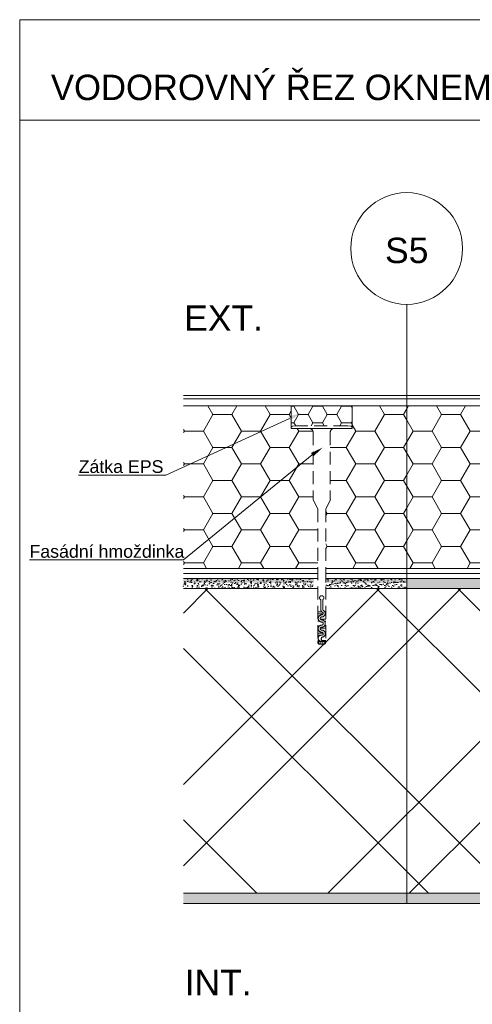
# Model space of a CAD drawing. Header units: millimetres. Extents: x -330321 to -319702, y -17713 to -4070.
# Tile 13 of 22: x -320762 to -320317, y -11439 to -10469. Entities that reach past the tile are written whole.
import ezdxf

# ---------------------------------------------------------------- set-up
doc = ezdxf.new("R2010")
doc.units = ezdxf.units.MM
doc.header["$MEASUREMENT"] = 0
doc.linetypes.add('DASHED', pattern=[19.05, 12.7, -6.35])
doc.styles.add('GENEROVANÝ_STYL_2', font='txt')
doc.linetypes.add('FENCELINE1', pattern='A,0,[1,Detail č.4 ŘEZ OKNEM - VODOROVNÝ1.Shx,S=0.31246,R=0,X=0,Y=0],-39.37,0', length=39.37)
doc.linetypes.add('LEPENÍ', pattern='A,0,[2,Detail č.4 ŘEZ OKNEM - VODOROVNÝ1.Shx,S=0.060476,R=0,X=0,Y=0],-7.62,0', length=7.62)
pattern_1 = [(37.5, (-469033.5807, -34954.966), (-0.1574834, 4.81705942), [0, -3.8, 0, -4.25, 0, -4.0625]), (7.5, (-469033.581, -34954.966), (4.42444176, 7.05536516), [0, -2.05, 0, -3.425, 0, -1.3125]), (327.5, (-469036.6557, -34954.966), (7.78535465, 0.01414763), [0, -1.25, 0, -4.5, 0, -5.875]), (317.5, (-469036.656, -34954.966), (7.5153165, 2.1941889), [0, -0.625, 0, -2.95, 0, -3.375])]
pattern_2 = [(0, (-469128.251, -34954.966), (28.125, 16.2379762), [18.75, -37.5]), (120, (-469128.251, -34954.966), (-28.125, 16.2379764), [18.75, -37.5]), (60, (-469128.251, -34954.966), (6e-08, 32.4759526), [0, -37.5, 18.75, 0, 0, 0])]

msp = doc.modelspace()

# ---------------------------------------------------------------- hatches: boundary and pattern name
at = {"linetype": 'Continuous', "lineweight": 20, "true_color": 0xff6600}
h = msp.add_hatch(dxfattribs=at)
h.set_pattern_fill('EPS_0001', color=30, style=0, pattern_type=2)
h.set_pattern_definition(pattern_2)
h.paths.add_polyline_path([(-320494.95, -10849.27), (-320600.94, -10849.27), (-320600.94, -11009.27), (-320468.91, -11009.27), (-320468.91, -10950.98), (-320473.39, -10941.4), (-320473.39, -10875.41, 0.407963), (-320477.32, -10871.4), (-320494.95, -10871.4)])
h = msp.add_hatch(dxfattribs=at)
h.set_pattern_fill('EPS_0001', color=30, style=0, pattern_type=2)
h.set_pattern_definition([(0, (-469128.251, -34954.966), (14.0625, 8.11898813), [9.375, -18.75]), (120, (-469128.251, -34954.966), (-14.06249997, 8.1189882), [9.375, -18.75]), (60, (-469128.251, -34954.966), (3e-08, 16.2379763), [0, -18.75, 9.375, 0, 0, 0])])
h.paths.add_polyline_path([(-320494.95, -10870.4, -0.414194), (-320493.95, -10869.4), (-320490.56, -10868.98, -0.031099), (-320489.32, -10868.9), (-320440.57, -10868.9, -0.031099), (-320439.33, -10868.98), (-320435.95, -10869.4, -0.414214), (-320434.95, -10870.4), (-320434.95, -10849.27), (-320494.95, -10849.27)])
h = msp.add_hatch(dxfattribs=at)
h.set_pattern_fill('EPS_0001', color=30, style=0, pattern_type=2)
h.set_pattern_definition(pattern_2)
h.paths.add_polyline_path([(-320456.5, -10941.51), (-320460.92, -10950.96), (-320460.92, -11009.27), (-320381.31, -11009.27), (-320381.31, -10849.27), (-320434.95, -10849.27), (-320434.95, -10871.4), (-320452.58, -10871.4, 0.407963), (-320456.5, -10875.41)])
h = msp.add_hatch(dxfattribs=at)
h.set_pattern_fill('EPS_0001', color=30, style=0, pattern_type=2)
h.set_pattern_definition(pattern_2)
h.paths.add_polyline_path([(-320381.31, -11009.27), (-320140.23, -11009.26), (-320140.23, -11018.35, -0.414214), (-320139.73, -11017.85), (-320109.21, -11017.85), (-320109.21, -11014.94), (-320122.68, -11014.94), (-320122.68, -11013.21, -0.414214), (-320122.48, -11013.01), (-320110.97, -11013.01), (-320110.96, -10849.27), (-320381.31, -10849.27)])
at = {"linetype": 'Continuous', "lineweight": 13}
for points in [[(-320497.65, -10859.77), (-320495.91, -10863.55), (-320485.43, -10856.43)], [(-320475.5, -10895.66), (-320473.15, -10899.1), (-320464, -10890.34)]]:
    msp.add_hatch(color=154, dxfattribs=at).paths.add_polyline_path(points)
at = {"linetype": 'Continuous', "lineweight": 20, "true_color": 0xff6600}
h = msp.add_hatch(dxfattribs=at)
h.set_pattern_fill('AR_SAND_0001', color=30, style=0, pattern_type=2)
h.set_pattern_definition([(307.5, (-344285.8854, 134919.8174), (4.81705942, 0.1574834), [0, -3.8, 0, -4.25, 0, -4.0625]), (277.5, (-344285.8854, 134919.8174), (-7.05536516, 4.42444176), [0, -2.05, 0, -3.425, 0, -1.3125]), (237.5, (-344285.8854, 134922.8924), (-0.01414763, 7.78535465), [0, -1.25, 0, -4.5, 0, -5.875]), (227.5, (-344285.8854, 134922.8924), (-2.1941889, 7.5153165), [0, -0.625, 0, -2.95, 0, -3.375])])
h.paths.add_polyline_path([(-320472.36, -11029.27), (-320472.36, -11019.27), (-320601.14, -11019.27), (-320601.14, -11029.27)])
at = {"linetype": 'Continuous', "lineweight": 35}
for points in [[(-320472.36, -11019.27), (-320600.94, -11019.27), (-320600.94, -11023.27), (-320472.36, -11023.27)], [(-320460.92, -11019.27), (-320460.92, -11023.27), (-320381.31, -11023.27), (-320381.31, -11019.27)], [(-320381.31, -11019.27), (-320381.31, -11023.27), (-320160.58, -11023.27), (-320160.57, -11157.13), (-320156.58, -11156.33), (-320156.58, -11019.27)]]:
    msp.add_hatch(color=8, dxfattribs=at).paths.add_polyline_path(points)
at = {"linetype": 'Continuous', "lineweight": 20, "true_color": 0xff6600}
h = msp.add_hatch(dxfattribs=at)
h.set_pattern_fill('AR_SAND_0001', color=30, style=0, pattern_type=2)
h.set_pattern_definition(pattern_1)
h.paths.add_polyline_path([(-320460.92, -11029.27), (-320381.31, -11029.27), (-320381.31, -11019.27), (-320460.92, -11019.27)])
h = msp.add_hatch(dxfattribs=at)
h.set_pattern_fill('AR_SAND_0001', color=30, style=0, pattern_type=2)
h.set_pattern_definition(pattern_1)
h.paths.add_polyline_path([(-320381.31, -11019.27), (-320381.31, -11029.27), (-320166.58, -11029.27), (-320166.58, -11228.73), (-320166.32, -11228.34), (-320166.18, -11228.77), (-320164.45, -11228.77), (-320164.16, -11228.34), (-320164.02, -11228.77), (-320162.3, -11228.77), (-320162.01, -11228.34), (-320161.87, -11228.77), (-320160.76, -11228.77), (-320156.58, -11227.93), (-320156.58, -11019.27)])
at = {"linetype": 'Continuous', "lineweight": 13}
h = msp.add_hatch(dxfattribs=at)
h.set_pattern_fill('ZDIVO2_0001', color=254, style=0, pattern_type=2)
h.set_pattern_definition([(45, (-469128.25, -49237.26), (-124.4508, 124.4508), []), (45, (-469048.25, -49237.26), (-124.4508, 124.4508), []), (135, (-469128.25, -49237.26), (124.4508, 124.4508), []), (135, (-469048.25, -49237.26), (124.4508, 124.4508), [])])
h.paths.add_polyline_path([(-320470.55, -11029.27), (-320600.94, -11029.27), (-320600.94, -11329.27), (-320166.58, -11329.25), (-320166.58, -11232.21), (-320166.78, -11232.21), (-320167.07, -11232.64), (-320167.21, -11232.21), (-320168.93, -11232.21), (-320169.23, -11232.64), (-320169.36, -11232.21), (-320171.09, -11232.21), (-320171.38, -11232.64), (-320171.52, -11232.21), (-320173.24, -11232.21), (-320173.53, -11232.64), (-320173.67, -11232.21), (-320175.39, -11232.21), (-320175.68, -11232.64), (-320175.82, -11232.21), (-320177.54, -11232.21), (-320177.83, -11232.64), (-320177.97, -11232.21), (-320179.69, -11232.21), (-320179.98, -11232.64), (-320180.12, -11232.21), (-320181.84, -11232.21), (-320182.13, -11232.64), (-320182.27, -11232.21), (-320184, -11232.21), (-320184.29, -11232.64), (-320184.43, -11232.21), (-320186.15, -11232.21), (-320186.44, -11232.64), (-320186.58, -11232.21), (-320188.3, -11232.21), (-320188.59, -11232.64), (-320188.73, -11232.21), (-320190.45, -11232.21), (-320190.74, -11232.64), (-320190.88, -11232.21), (-320192.6, -11232.21), (-320192.89, -11232.64), (-320193.03, -11232.21), (-320194.75, -11232.21), (-320195.04, -11232.64), (-320195.18, -11232.21), (-320196.87, -11232.04), (-320197.17, -11232.47), (-320197.31, -11232.04), (-320197.3, -11232), (-320198.99, -11231.83), (-320199.28, -11232.26), (-320199.42, -11231.83), (-320199.41, -11231.79), (-320201.1, -11231.62), (-320201.39, -11232.05), (-320201.53, -11231.62), (-320201.53, -11231.58), (-320202.93, -11231.43, -0.904988), (-320202.93, -11229.54), (-320201.14, -11229.36), (-320201.13, -11229.32), (-320200.84, -11228.89), (-320200.7, -11229.32), (-320198.95, -11229.14), (-320198.94, -11229.1), (-320198.65, -11228.67), (-320198.51, -11229.1), (-320196.76, -11228.92), (-320196.75, -11228.88), (-320196.46, -11228.45), (-320196.32, -11228.88), (-320195.18, -11228.77), (-320194.58, -11228.77), (-320194.29, -11228.34), (-320194.15, -11228.77), (-320192.42, -11228.77), (-320192.13, -11228.34), (-320191.99, -11228.77), (-320190.27, -11228.77), (-320189.98, -11228.34), (-320189.84, -11228.77), (-320188.12, -11228.77), (-320187.83, -11228.34), (-320187.69, -11228.77), (-320185.97, -11228.77), (-320185.68, -11228.34), (-320185.54, -11228.77), (-320183.82, -11228.77), (-320183.53, -11228.34), (-320183.39, -11228.77), (-320181.67, -11228.77), (-320181.38, -11228.34), (-320181.24, -11228.77), (-320179.52, -11228.77), (-320179.22, -11228.34), (-320179.09, -11228.77), (-320177.36, -11228.77), (-320177.07, -11228.34), (-320176.93, -11228.77), (-320175.21, -11228.77), (-320174.92, -11228.34), (-320174.78, -11228.77), (-320173.06, -11228.77), (-320172.77, -11228.34), (-320172.63, -11228.77), (-320170.91, -11228.77), (-320170.62, -11228.34), (-320170.48, -11228.77), (-320168.76, -11228.77), (-320168.47, -11228.34), (-320168.33, -11228.77), (-320166.61, -11228.77), (-320166.58, -11228.73), (-320166.58, -11029.27), (-320462.55, -11029.27), (-320462.55, -11081.41, -0.146838), (-320463.55, -11083.91), (-320469.55, -11083.91, -0.146839), (-320470.55, -11081.41)])
at = {"linetype": 'Continuous', "lineweight": 20, "true_color": 0xff6600}
h = msp.add_hatch(dxfattribs=at)
h.set_pattern_fill('AR_SAND_0001', color=30, style=0, pattern_type=2)
h.set_pattern_definition(pattern_1)
h.paths.add_polyline_path([(-320600.94, -11339.27), (-320128.41, -11339.27), (-320128.41, -11303.31), (-320128.11, -11118.73), (-320129.68, -11118.73), (-320129.99, -11102.35), (-320138.65, -11102.35), (-320138.65, -11220.32), (-320140.23, -11220.32), (-320140.23, -11211.66), (-320140.23, -11211.23), (-320140.23, -11099.85), (-320153.42, -11099.85), (-320153.4, -11255.83), (-320156.54, -11255.83), (-320156.4, -11329.25), (-320600.94, -11329.27)])

# ---------------------------------------------------------------- linework, layer by layer
at = {"color": 154, "linetype": 'Continuous', "lineweight": 13}
for p, q in [((-320762.09, -10567.96), (-319740.1, -10567.96)), ((-320381.31, -10749.28), (-320381.31, -11339.27)), ((-320496.78, -10861.66), (-320618.16, -10917.56)), ((-320474.32, -10897.38), (-320600.94, -11001.01)), ((-320620.16, -10917.56), (-320704.29, -10917.56)), ((-320618.16, -10917.56), (-320620.16, -10917.56)), ((-320600.94, -11001.01), (-320752.48, -11001.01)), ((-320626.16, -11001.01), (-320628.16, -11001.01))]:
    msp.add_line(p, q, dxfattribs=at)
at = {"color": 48, "linetype": 'Continuous', "lineweight": 20, "true_color": 0x5a400a}
for p, q in [((-320600.94, -10839.07), (-320101.14, -10839.07)), ((-320110.96, -10849.27), (-320600.94, -10849.27)), ((-320600.94, -11009.27), (-320468.91, -11009.27)), ((-320460.92, -11009.27), (-320140.23, -11009.26)), ((-320600.94, -11019.27), (-320468.91, -11019.27)), ((-320156.58, -11019.27), (-320460.92, -11019.27)), ((-320600.94, -11029.27), (-320468.91, -11029.27)), ((-320460.92, -11029.27), (-320166.58, -11029.27)), ((-320156.4, -11329.25), (-320600.94, -11329.27)), ((-320128.41, -11339.27), (-320600.94, -11339.27))]:
    msp.add_line(p, q, dxfattribs=at)
at = {"color": 8, "linetype": 'FENCELINE1', "lineweight": 20}
msp.add_line((-320600.94, -10842.27), (-320104.14, -10842.27), dxfattribs=at)
at = {"color": 30, "linetype": 'Continuous', "lineweight": 20, "true_color": 0xff6600}
for p, q in [((-320494.95, -10871.4), (-320494.95, -10849.26)), ((-320434.95, -10871.4), (-320434.95, -10849.27)), ((-320434.95, -10871.4), (-320494.95, -10871.4)), ((-320460.92, -11019.27), (-320460.92, -11023.27))]:
    msp.add_line(p, q, dxfattribs=at)
at = {"color": 7, "linetype": 'DASHED', "lineweight": 20}
for p, q in [((-320493.95, -10869.4), (-320490.56, -10868.98)), ((-320440.57, -10868.9), (-320489.32, -10868.9)), ((-320435.95, -10869.4), (-320439.33, -10868.98)), ((-320435.95, -10871.4), (-320493.95, -10871.4)), ((-320473.39, -10875.41), (-320473.39, -10941.4)), ((-320456.5, -10875.41), (-320456.5, -10941.51)), ((-320473.39, -10941.4), (-320468.91, -10950.98)), ((-320456.45, -10941.4), (-320460.93, -10950.98)), ((-320468.91, -10950.98), (-320468.91, -11081.4)), ((-320460.92, -10950.96), (-320460.91, -11081.4)), ((-320465.91, -11049.54), (-320465.91, -11040.17)), ((-320463.91, -11049.7), (-320463.91, -11040.17)), ((-320468.91, -11052.17), (-320464.75, -11052.17)), ((-320461.83, -11052.17), (-320460.91, -11052.17)), ((-320468.91, -11054.17), (-320463.51, -11054.17)), ((-320468.9, -11059.13), (-320468.91, -11059.13)), ((-320468.91, -11059.13), (-320468.91, -11059.17)), ((-320468.91, -11059.17), (-320468.9, -11059.17)), ((-320468.91, -11059.17), (-320468.37, -11059.17)), ((-320468.91, -11061.17), (-320467.31, -11061.17)), ((-320468.89, -11059.13), (-320468.89, -11059.17)), ((-320468.89, -11059.17), (-320468.88, -11059.13)), ((-320468.86, -11059.13), (-320468.87, -11059.17)), ((-320468.86, -11059.13), (-320468.87, -11059.13)), ((-320468.87, -11059.17), (-320468.86, -11059.17)), ((-320468.86, -11059.17), (-320468.86, -11059.13)), ((-320468.84, -11059.17), (-320468.83, -11059.13)), ((-320468.84, -11059.15), (-320468.84, -11059.17)), ((-320468.82, -11059.15), (-320468.83, -11059.17)), ((-320468.82, -11059.15), (-320468.83, -11059.15)), ((-320468.82, -11059.16), (-320468.83, -11059.16)), ((-320468.82, -11059.17), (-320468.83, -11059.17)), ((-320468.82, -11059.16), (-320468.82, -11059.15)), ((-320468.8, -11059.15), (-320468.81, -11059.15)), ((-320468.8, -11059.13), (-320468.8, -11059.17)), ((-320468.79, -11059.15), (-320468.79, -11059.17)), ((-320468.78, -11059.14), (-320468.78, -11059.13)), ((-320468.78, -11059.17), (-320468.78, -11059.15)), ((-320468.78, -11059.15), (-320468.78, -11059.17)), ((-320468.77, -11059.13), (-320468.77, -11059.17)), ((-320468.76, -11059.12), (-320468.76, -11059.13)), ((-320468.76, -11059.13), (-320468.76, -11059.12)), ((-320468.76, -11059.12), (-320468.76, -11059.13)), ((-320468.76, -11059.13), (-320468.76, -11059.13)), ((-320468.76, -11059.13), (-320468.76, -11059.13)), ((-320466.31, -11059.17), (-320460.91, -11059.17)), ((-320462.41, -11061.17), (-320460.91, -11061.17)), ((-320461.47, -11054.17), (-320460.91, -11054.17)), ((-320468.91, -11066.17), (-320467.41, -11066.17)), ((-320468.91, -11068.17), (-320468.38, -11068.17)), ((-320466.34, -11068.17), (-320460.91, -11068.17)), ((-320462.51, -11066.17), (-320460.91, -11066.17)), ((-320468.91, -11073.17), (-320463.48, -11073.17)), ((-320468.91, -11075.17), (-320466.14, -11075.17)), ((-320468.91, -11080.17), (-320467.66, -11080.17)), ((-320468.91, -11081.4), (-320460.91, -11081.4)), ((-320466.59, -11081.4), (-320463.15, -11081.4)), ((-320466.59, -11081.4), (-320463.15, -11081.4)), ((-320465.91, -11083.9), (-320465.91, -11081.12)), ((-320464.99, -11080.17), (-320460.91, -11080.17)), ((-320463.91, -11083.9), (-320463.91, -11081.3)), ((-320461.77, -11075.17), (-320460.91, -11075.17)), ((-320461.44, -11073.17), (-320460.91, -11073.17)), ((-320467.91, -11083.9), (-320461.91, -11083.9))]:
    msp.add_line(p, q, dxfattribs=at)
at = {"color": 154, "linetype": 'LEPENÍ', "lineweight": 13}
for p, q in [((-320468.91, -11014.27), (-320600.94, -11014.27)), ((-320140.25, -11014.27), (-320460.92, -11014.27))]:
    msp.add_line(p, q, dxfattribs=at)
at = {"color": 154, "linetype": 'Continuous', "lineweight": 13}
msp.add_lwpolyline([(-320762.09, -10468.96), (-319740.1, -10468.96), (-319740.1, -11936.19), (-320762.09, -11936.19)], close=True, dxfattribs=at)
msp.add_circle((-320381.31, -10694.28), 55, dxfattribs=at)
at = {"color": 7, "linetype": 'DASHED', "lineweight": 20}
for centre, radius, start, end in [((-320493.95, -10870.4), 1, 90, 270), ((-320489.32, -10878.9), 10, 90, 97.12502), ((-320440.57, -10878.9), 10, 82.87498, 90), ((-320435.95, -10870.4), 1, 270, 90), ((-320477.4, -10875.41), 4.01, 0, 91.22546), ((-320452.49, -10875.41), 4.01, 88.77454, 180), ((-320464.91, -11038.3), 2.12, 298.08312, 241.91688), ((-320462.88, -11049.78), 3.03, 175.53255, 244.85278), ((-320464.82, -11053.74), 3.38, 267.87335, 63.64098), ((-320464.82, -11053.74), 1.38, 267.89303, 61.85068), ((-320462.88, -11049.78), 1.03, 175.53255, 244.85278), ((-320464.91, -11058.62), 3.5, 90, 270), ((-320464.91, -11058.62), 3.5, 90, 270), ((-320464.91, -11058.62), 3.5, 90, 270), ((-320464.91, -11058.62), 1.5, 90, 270), ((-320464.91, -11063.62), 3.5, 270, 90), ((-320464.91, -11063.62), 1.5, 270, 90), ((-320464.91, -11068.62), 3.5, 90, 270), ((-320464.91, -11068.62), 1.5, 90, 270), ((-320464.91, -11073.62), 3.5, 270, 90), ((-320464.91, -11073.62), 1.5, 270, 90), ((-320464.25, -11080.99), 4.68, 185.09477, 218.50894), ((-320465.41, -11078.12), 3.04, 80.58956, 260.49814), ((-320465.17, -11081.76), 2.76, 172.64717, 230.9555), ((-320462.32, -11078.71), 3.04, 148.49046, 238.4012), ((-320464.65, -11081.76), 2.76, 309.0445, 7.35261), ((-320465.57, -11080.99), 4.68, 321.49106, 354.90506)]:
    msp.add_arc(centre, radius, start, end, dxfattribs=at)

# ---------------------------------------------------------------- texts
at = {"color": 154, "linetype": 'Continuous', "lineweight": 13, "attachment_point": 7, "style": 'GENEROVANÝ_STYL_2'}
for s, insert, char_height in [('\\A1;{\\pql;\\fArial|b0|i0|c238|p38;VODOROVNÝ ŘEZ OKNEM}', (-320731.38, -10548.47), 25), ('\\A1;{\\pql;\\fArial|b0|i0|c238|p38;S5}', (-320402.64, -10709.01), 25), ('\\A1;{\\pql;\\fArial|b0|i0|c238|p38;EXT.}', (-320600.34, -10775.29), 25), ('\\A1;{\\pql;\\fArial|b0|i0|c238|p38;Zátka EPS}', (-320704.1, -10915.48), 12.5), ('\\A1;{\\pql;\\fArial|b0|i0|c238|p38;Fasádní hmoždinka}', (-320752.48, -10999.02), 12.5), ('\\A1;{\\pql;\\fArial|b0|i0|c238|p38;INT.}', (-320599.84, -11429.61), 25)]:
    msp.add_mtext(s, dxfattribs=dict(at, insert=insert, char_height=char_height))

doc.saveas('drawing.dxf')
